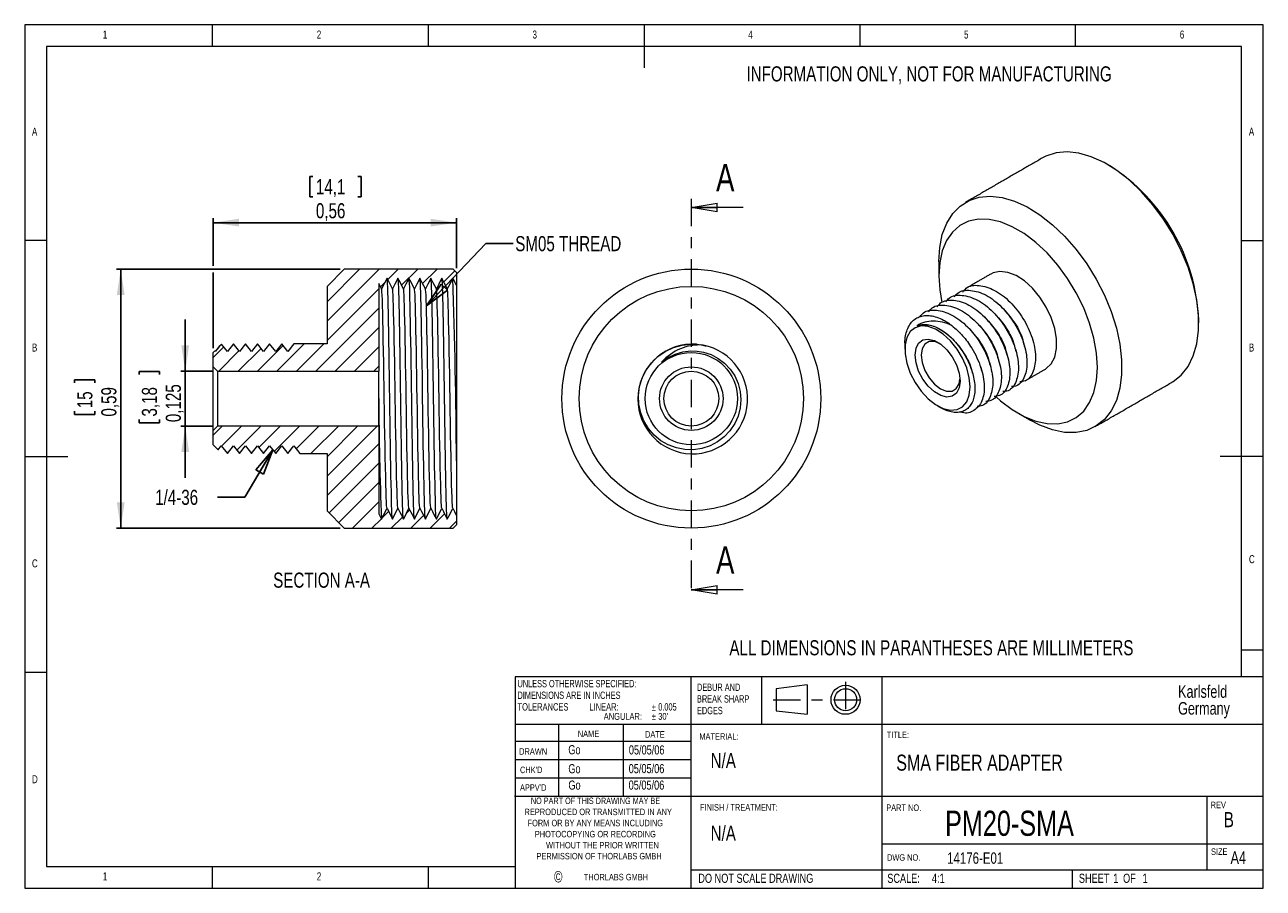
# Model space of a CAD drawing. Header units: inches. Extents: x 0.2 to 11.5, y 0.2 to 8.1.
import ezdxf

# ---------------------------------------------------------------- set-up
doc = ezdxf.new("R2010")
doc.units = ezdxf.units.IN
doc.header["$MEASUREMENT"] = 0
doc.linetypes.add('CENTER', pattern=[0.4, 0.25, -0.05, 0.05, -0.05])
doc.layers.add('SLD-0', color=7, linetype='Continuous')
doc.styles.add('SLDTEXTSTYLE0', font='TXT', dxfattribs={"width": 0.75})
doc.styles.add('SLDTEXTSTYLE1', font='TXT', dxfattribs={"width": 0.7})
doc.styles.add('SLDTEXTSTYLE2', font='TXT', dxfattribs={"width": 0.671875})
doc.dimstyles.new('SLDDIMSTYLE0', dxfattribs={"dimtxt": 0.137795, "dimasz": 0.23622, "dimexe": 0, "dimexo": 0.0625, "dimgap": 0.034449, "dimtad": 1, "dimtoh": 1, "dimlfac": 0.25, "dimrnd": 1e-09, "dimzin": 12, "dimdsep": 46, "dimtxsty": 'SLDTEXTSTYLE0', "dimblk1": 'CLOSED', "dimblk2": 'CLOSED', "dimsah": 1, "dimcen": 0.09, "dimadec": 0, "dimazin": 0, "dimtfac": 1, "dimtofl": 0, "dimtmove": 0, "dimatfit": 3, "dimldrblk": 'CLOSED', "dimfxl": 1, "dimtolj": 1, "dimtzin": 12, "dimarcsym": 0})
doc.dimstyles.new('SLDDIMSTYLE1', dxfattribs={"dimtxt": 0.137795, "dimasz": 0.23622, "dimexe": 0, "dimexo": 0.0625, "dimgap": 0.034449, "dimtad": 1, "dimtoh": 1, "dimdec": 3, "dimlfac": 0.25, "dimrnd": 1e-09, "dimzin": 12, "dimdsep": 46, "dimtxsty": 'SLDTEXTSTYLE0', "dimblk1": 'CLOSED', "dimblk2": 'CLOSED', "dimsah": 1, "dimcen": 0.09, "dimadec": 0, "dimazin": 0, "dimtfac": 1, "dimtdec": 3, "dimtofl": 0, "dimtmove": 0, "dimatfit": 3, "dimldrblk": 'CLOSED', "dimfxl": 1, "dimtolj": 1, "dimtzin": 12, "dimarcsym": 0})
doc.dimstyles.new('SLDDIMSTYLE2', dxfattribs={"dimtxt": 0.23622, "dimasz": 0.23622, "dimexe": 0, "dimexo": 0.0625, "dimgap": 0.059055, "dimtad": 0, "dimtih": 1, "dimtoh": 1, "dimdec": 0, "dimrnd": 1e-09, "dimzin": 0, "dimdsep": 46, "dimtxsty": 'Standard', "dimblk1": 'CLOSED', "dimblk2": 'CLOSED', "dimsah": 1, "dimcen": 0.09, "dimadec": 0, "dimazin": 0, "dimtfac": 1, "dimtdec": 0, "dimtofl": 0, "dimtmove": 0, "dimatfit": 3, "dimldrblk": 'CLOSED', "dimfxl": 1, "dimtolj": 1, "dimtzin": 0, "dimarcsym": 0})

# ---------------------------------------------------------------- blocks, each defined once
blk = doc.blocks.new('SW_NOTE_0')
at = {"color": 0, "linetype": 'Continuous', "lineweight": 0, "attachment_point": 1, "style": 'SLDTEXTSTYLE0'}
for s, insert, char_height in [('DEBUR AND ', (0, 0.086), 0.0669), ('BREAK SHARP ', (0, -0.02), 0.06693), ('EDGES', (0, -0.126), 0.0669)]:
    blk.add_mtext(s, dxfattribs=dict(at, insert=insert, char_height=char_height))
blk = doc.blocks.new('SW_NOTE_1')
at = {"color": 0, "linetype": 'Continuous', "lineweight": 0, "char_height": 0.0833, "attachment_point": 1, "style": 'SLDTEXTSTYLE0'}
for s, insert in [('SCALE:', (0, 0.107)), ('  4:1', (0.361, 0.107))]:
    blk.add_mtext(s, dxfattribs=dict(at, insert=insert))
blk = doc.blocks.new('SW_NOTE_2')
at = {"color": 0, "linetype": 'Continuous', "lineweight": 0, "char_height": 0.0833, "attachment_point": 1, "style": 'SLDTEXTSTYLE0'}
for s, insert in [('SHEET', (0, 0.107)), (' 1', (0.29, 0.107)), (' OF', (0.38, 0.107)), (' 1', (0.558, 0.107))]:
    blk.add_mtext(s, dxfattribs=dict(at, insert=insert))
blk = doc.blocks.new('SW_NOTE_3')
at = {"layer": 'SLD-0', "color": 0, "char_height": 0.1146, "attachment_point": 1, "style": 'SLDTEXTSTYLE0'}
for s, insert in [('Karlsfeld', (0, 0.148)), ('Germany', (0, -0.005))]:
    blk.add_mtext(s, dxfattribs=dict(at, insert=insert))
blk = doc.blocks.new('SW_NOTE_4')
at = {"layer": 'SLD-0', "color": 0, "attachment_point": 1}
for s, insert, char_height, style in [('UNLESS OTHERWISE SPECIFIED:', (0, 0.086), 0.06693, 'SLDTEXTSTYLE0'), ('DIMENSIONS ARE IN INCHES', (0, -0.02), 0.06693, 'SLDTEXTSTYLE0'), ('TOLERANCES          LINEAR:     ', (0, -0.126), 0.06693, 'SLDTEXTSTYLE2'), ('ANGULAR: ', (0.787, -0.215), 0.0625, 'SLDTEXTSTYLE0'), ('%%p', (1.225, -0.132), 0.0625, 'SLDTEXTSTYLE0'), ('%%p', (1.225, -0.215), 0.0625, 'SLDTEXTSTYLE0'), ("30'  ", (1.284, -0.215), 0.0625, 'SLDTEXTSTYLE0'), ('0.005', (1.284, -0.126), 0.0669, 'SLDTEXTSTYLE0')]:
    blk.add_mtext(s, dxfattribs=dict(at, insert=insert, char_height=char_height, style=style))
blk = doc.blocks.new('_CLOSED')
at = {"color": 0, "linetype": 'ByBlock', "lineweight": -2}
for p, q in [((-1, 0.166667), (0, 0)), ((-1, 0.166667), (-1, -0.166667)), ((0, 0), (-1, -0.166667)), ((0, 0), (-1, 0))]:
    blk.add_line(p, q, dxfattribs=at)
blk = doc.blocks.new('SW_HATCH_0')
at = {"color": 0, "linetype": 'Continuous', "lineweight": 0}
for p, q in [((1.24, 0.709), (0.943, 0.412)), ((1.417, 0.709), (0.943, 0.235)), ((1.593, 0.709), (1.497, 0.614)), ((1.77, 0.709), (1.623, 0.562)), ((1.947, 0.709), (1.815, 0.578)), ((2.108, 0.694), (2.007, 0.593)), ((1.468, 0.584), (1.431, 0.547)), ((1.415, 0.531), (0.943, 0.059)), ((1.415, 0.354), (0.839, -0.221)), ((1.415, 0.178), (1.016, -0.221)), ((0, 0), (-0.097, -0.097)), ((0.201, 0.025), (0.175, -0.002)), ((0.542, 0.012), (0.309, -0.221)), ((0.735, 0.028), (0.486, -0.221)), ((0.912, 0.028), (0.663, -0.221)), ((1.415, 0.001), (1.193, -0.221)), ((0.139, -0.037), (-0.045, -0.221)), ((0.341, -0.013), (0.132, -0.221)), ((1.415, -0.176), (1.37, -0.221)), ((-0.015, -0.722), (-0.097, -0.804)), ((0.162, -0.722), (-0.02, -0.904)), ((0.339, -0.722), (0.12, -0.941)), ((0.515, -0.722), (0.321, -0.917)), ((0.692, -0.722), (0.462, -0.952)), ((0.869, -0.722), (0.662, -0.929)), ((1.046, -0.722), (0.796, -0.972)), ((1.222, -0.722), (0.943, -1.002)), ((1.399, -0.722), (0.943, -1.179)), ((1.415, -0.883), (0.943, -1.356)), ((-0.04, -0.924), (-0.053, -0.937)), ((1.415, -1.06), (0.961, -1.514)), ((1.415, -1.237), (1.049, -1.602)), ((1.415, -1.413), (1.176, -1.653)), ((1.438, -1.567), (1.352, -1.653)), ((1.504, -1.501), (1.446, -1.559)), ((1.63, -1.552), (1.529, -1.653)), ((1.697, -1.485), (1.67, -1.512)), ((1.822, -1.536), (1.706, -1.653)), ((2.015, -1.521), (1.883, -1.653)), ((2.124, -1.589), (2.06, -1.653))]:
    blk.add_line(p, q, dxfattribs=at)
blk = doc.blocks.new('*D8')
at = {"layer": 'SLD-0'}
for p, q in [((2.797, 6.687), (2.797, 6.501)), ((2.797, 6.687), (2.825, 6.687)), ((3.265, 6.687), (3.237, 6.687)), ((3.265, 6.687), (3.265, 6.501)), ((2.797, 6.501), (2.825, 6.501)), ((3.265, 6.501), (3.237, 6.501)), ((1.915, 5.873), (1.915, 6.306)), ((4.136, 6.266), (1.915, 6.266)), ((4.136, 5.85), (4.136, 6.306)), ((1.915, 5.122), (1.915, 5.813))]:
    blk.add_line(p, q, dxfattribs=at)
for points in [[(1.915, 6.266), (2.151, 6.231), (2.151, 6.302)], [(4.136, 6.266), (3.899, 6.302), (3.899, 6.231)]]:
    blk.add_solid(points, dxfattribs=at)
at = {"layer": 'SLD-0', "char_height": 0.1378, "attachment_point": 1, "style": 'SLDTEXTSTYLE0'}
for s, insert in [('14,1', (2.853, 6.663)), ('0,56', (2.853, 6.444))]:
    blk.add_mtext(s, dxfattribs=dict(at, insert=insert))
blk = doc.blocks.new('*D9')
at = {"layer": 'SLD-0'}
for p, q in [((1.661, 4.912), (1.661, 5.384)), ((1.24, 4.91), (1.426, 4.91)), ((1.24, 4.91), (1.24, 4.882)), ((1.426, 4.91), (1.426, 4.882)), ((1.915, 4.912), (1.621, 4.912)), ((1.661, 4.912), (1.661, 4.411)), ((1.24, 4.442), (1.24, 4.47)), ((1.24, 4.442), (1.426, 4.442)), ((1.426, 4.442), (1.426, 4.47)), ((1.915, 4.411), (1.621, 4.411)), ((1.661, 4.411), (1.661, 3.939))]:
    blk.add_line(p, q, dxfattribs=at)
for points in [[(1.661, 4.912), (1.696, 5.148), (1.625, 5.148)], [(1.661, 4.411), (1.625, 4.175), (1.696, 4.175)]]:
    blk.add_solid(points, dxfattribs=at)
at = {"layer": 'SLD-0', "char_height": 0.1378, "attachment_point": 1, "rotation": 90, "style": 'SLDTEXTSTYLE0'}
for s, insert in [('0,125', (1.483, 4.447)), ('3,18', (1.265, 4.498))]:
    blk.add_mtext(s, dxfattribs=dict(at, insert=insert))
blk = doc.blocks.new('*D10')
at = {"layer": 'SLD-0'}
for p, q in [((3.073, 5.843), (1.033, 5.843)), ((1.072, 5.843), (1.072, 3.48)), ((0.652, 4.833), (0.837, 4.833)), ((0.652, 4.833), (0.652, 4.806)), ((0.837, 4.833), (0.837, 4.806)), ((0.652, 4.518), (0.652, 4.546)), ((0.837, 4.518), (0.837, 4.546)), ((0.652, 4.518), (0.837, 4.518)), ((3.073, 3.48), (1.033, 3.48))]:
    blk.add_line(p, q, dxfattribs=at)
for points in [[(1.072, 5.843), (1.037, 5.606), (1.108, 5.606)], [(1.072, 3.48), (1.108, 3.717), (1.037, 3.717)]]:
    blk.add_solid(points, dxfattribs=at)
at = {"layer": 'SLD-0', "char_height": 0.1378, "attachment_point": 1, "rotation": 90, "style": 'SLDTEXTSTYLE0'}
for s, insert in [('15', (0.676, 4.574)), ('0,59', (0.895, 4.498))]:
    blk.add_mtext(s, dxfattribs=dict(at, insert=insert))

msp = doc.modelspace()

# ---------------------------------------------------------------- linework, layer by layer
at = {"color": 7, "linetype": 'Continuous', "lineweight": 0}
for p, q in [((11.4961, 8.0709), (0.1969, 8.0709)), ((0.1969, 8.0709), (0.1969, 0.1969)), ((1.9094, 7.874), (1.9094, 8.0709)), ((3.878, 8.0709), (3.878, 7.874)), ((5.8465, 8.0709), (5.8465, 7.6772)), ((7.815, 8.0709), (7.815, 7.874)), ((9.7835, 7.874), (9.7835, 8.0709)), ((11.4961, 3.0413), (11.4961, 8.0709)), ((11.2992, 7.874), (0.3937, 7.874)), ((0.3937, 7.874), (0.3937, 0.3937)), ((11.2992, 2.124), (11.2992, 7.874)), ((6.7506, 6.4053), (6.2781, 6.4053)), ((0.3937, 6.1024), (0.1969, 6.1024)), ((11.2992, 6.1024), (11.4961, 6.1024)), ((0.1969, 4.1339), (0.5906, 4.1339)), ((11.4961, 4.1339), (11.1024, 4.1339)), ((11.4961, 0.1969), (11.4961, 3.0413)), ((6.7506, 2.9176), (6.2781, 2.9176)), ((11.2992, 2.372), (11.4961, 2.372)), ((0.3937, 2.1654), (0.1969, 2.1654)), ((4.6704, 2.124), (4.6704, 0.1969)), ((11.4961, 2.124), (4.6704, 2.124)), ((6.2756, 0.1969), (6.2756, 2.124)), ((6.9206, 1.689), (6.9206, 2.124)), ((7.3341, 2.0514), (7.0537, 2.0162)), ((7.3341, 2.0514), (7.3341, 1.783)), ((8.0157, 2.124), (8.0157, 0.1969)), ((10.063, 2.1211), (10.063, 2.124)), ((7.0537, 2.0162), (7.0537, 1.8149)), ((7.0537, 1.8149), (7.3341, 1.783)), ((11.4961, 1.689), (4.6704, 1.689)), ((5.065, 1.689), (5.065, 1.0335)), ((5.657, 1.689), (5.657, 1.0335)), ((6.2756, 1.5354), (4.6704, 1.5354)), ((6.2756, 1.3681), (4.6704, 1.3681)), ((6.2756, 1.2008), (4.6704, 1.2008)), ((8.0105, 1.0335), (4.6651, 1.0335)), ((11.4961, 1.0335), (8.0157, 1.0335)), ((10.9843, 0.3642), (10.9843, 1.0335)), ((11.4961, 0.5991), (8.0157, 0.5991)), ((0.3937, 0.3937), (4.6704, 0.3937)), ((1.9094, 0.1969), (1.9094, 0.3937)), ((3.878, 0.3937), (3.878, 0.1969)), ((6.2756, 0.3642), (11.4961, 0.3642)), ((9.7559, 0.1969), (9.7559, 0.3642)), ((0.1969, 0.1969), (11.4961, 0.1969))]:
    msp.add_line(p, q, dxfattribs=at)
at = {"color": 7, "linetype": 'CENTER', "lineweight": 0}
for p, q in [((6.2781, 6.484), (6.2781, 2.8389)), ((7.6855, 2.0787), (7.6855, 1.7524)), ((7.0257, 1.9155), (7.9016, 1.9155))]:
    msp.add_line(p, q, dxfattribs=at)
at = {"color": 7, "linetype": 'Continuous', "lineweight": 15}
for p, q in [((2.9546, 5.6851), (3.1121, 5.8426)), ((4.1042, 5.8426), (3.1121, 5.8426)), ((4.1042, 5.8426), (4.1357, 5.8111)), ((4.1357, 5.8111), (4.1357, 5.6941)), ((2.9546, 5.6851), (2.9546, 5.1615)), ((3.452, 5.6615), (3.427, 5.7115)), ((3.427, 5.7115), (3.427, 4.9118)), ((3.502, 5.7615), (3.452, 5.6615)), ((3.552, 5.6615), (3.502, 5.7615)), ((4.1357, 5.6933), (4.1357, 4.0928)), ((1.9152, 5.0827), (1.9297, 5.0972)), ((1.9349, 5.0906), (1.9297, 5.0972)), ((1.9762, 5.1437), (1.9721, 5.1383)), ((1.9762, 5.1437), (1.9917, 5.1592)), ((2.0451, 5.0906), (1.9917, 5.1592)), ((2.1003, 5.1615), (2.0451, 5.0906)), ((2.1554, 5.0906), (2.1003, 5.1615)), ((2.2656, 5.0906), (2.2105, 5.1615)), ((2.3207, 5.1615), (2.2656, 5.0906)), ((2.431, 5.1615), (2.3758, 5.0906)), ((2.4861, 5.0906), (2.431, 5.1615)), ((2.5412, 5.1615), (2.4861, 5.0906)), ((2.5963, 5.0906), (2.5412, 5.1615)), ((2.9546, 5.1615), (2.6514, 5.1615)), ((6.3709, 5.1519), (6.4137, 5.1414)), ((1.9152, 4.9512), (1.9152, 5.0827)), ((1.9546, 4.9118), (1.9152, 4.9512)), ((1.9152, 4.3717), (1.9152, 4.9512)), ((1.9546, 4.9118), (3.427, 4.9118)), ((1.9546, 4.9118), (1.9546, 4.4111)), ((3.427, 4.4111), (3.427, 4.9118)), ((1.9152, 4.3717), (1.9546, 4.4111)), ((3.427, 4.4111), (1.9546, 4.4111)), ((3.427, 4.4111), (3.427, 3.6115)), ((1.9152, 4.2402), (1.9152, 4.3717)), ((1.9607, 4.1947), (1.9152, 4.2402)), ((1.9607, 4.1947), (1.99, 4.2323)), ((1.99, 4.2323), (2.0451, 4.1615)), ((2.0451, 4.1615), (2.1003, 4.2323)), ((2.1003, 4.2323), (2.1554, 4.1615)), ((2.2105, 4.2323), (2.2656, 4.1615)), ((2.2656, 4.1615), (2.3207, 4.2323)), ((2.3207, 4.2323), (2.3758, 4.1615)), ((2.3758, 4.1615), (2.431, 4.2323)), ((2.431, 4.2323), (2.4861, 4.1615)), ((2.5412, 4.2323), (2.5963, 4.1615)), ((2.6514, 4.2323), (2.7065, 4.1615)), ((2.5963, 4.1615), (2.5972, 4.1633)), ((2.7065, 4.1615), (2.9546, 4.1615)), ((2.9546, 4.1615), (2.9546, 3.6378)), ((4.1357, 4.0928), (4.1357, 3.5973)), ((3.1121, 3.4803), (2.9546, 3.6378)), ((3.452, 3.5615), (3.502, 3.6615)), ((3.502, 3.6615), (3.552, 3.5615)), ((3.552, 3.5615), (3.602, 3.6615)), ((3.427, 3.6115), (3.452, 3.5615)), ((4.1357, 3.5118), (4.1042, 3.4803)), ((4.1357, 3.5941), (4.1357, 3.5118)), ((3.1121, 3.4803), (4.1042, 3.4803))]:
    msp.add_line(p, q, dxfattribs=at)
at = {"color": 7, "linetype": 'Continuous', "lineweight": 15, "flags": 128}
for points in [[(10.6631, 4.8109), (10.6734, 4.817), (10.7483, 4.8769), (10.81, 4.9553), (10.8574, 5.0509), (10.8895, 5.1617), (10.9057, 5.2856), (10.9057, 5.4201), (10.8895, 5.5627), (10.8574, 5.7106), (10.81, 5.8609), (10.7483, 6.0106), (10.6734, 6.1569), (10.5868, 6.2969), (10.4902, 6.4279), (10.3855, 6.5474), (10.2747, 6.6529), (10.1599, 6.7425), (10.0435, 6.8145), (9.9276, 6.8673), (9.8145, 6.9), (9.7065, 6.912), (9.6056, 6.9029), (9.5138, 6.8731), (9.4821, 6.8567)], [(8.5359, 5.9109), (8.544, 6.0405), (8.5683, 6.1581), (8.6081, 6.2615), (8.6628, 6.3487), (8.7313, 6.4181), (8.8122, 6.4681), (8.9041, 6.498), (9.005, 6.507), (9.113, 6.495), (9.2261, 6.4623), (9.3419, 6.4095), (9.4584, 6.3375), (9.5731, 6.2479), (9.6839, 6.1424), (9.7887, 6.023), (9.8853, 5.892), (9.9718, 5.7519), (10.0467, 5.6056), (10.1085, 5.4559), (10.1559, 5.3056), (10.188, 5.1577), (10.2042, 5.0151), (10.2042, 4.8806), (10.188, 4.7567), (10.1559, 4.6459), (10.1085, 4.5503), (10.0467, 4.4719), (9.9718, 4.4121), (9.8853, 4.372), (9.7887, 4.3525), (9.6839, 4.354), (9.5731, 4.3764), (9.4584, 4.4193), (9.3709, 4.4645)], [(9.0593, 4.677), (9.0987, 4.6426), (9.2056, 4.5623), (9.3138, 4.4998), (9.4208, 4.4567), (9.5242, 4.4338), (9.6216, 4.4318), (9.711, 4.4505), (9.7903, 4.4897), (9.8578, 4.5484), (9.9119, 4.6254), (9.9514, 4.7189), (9.9754, 4.8268), (9.9835, 4.9467), (9.9754, 5.0759), (9.9514, 5.2116), (9.9119, 5.3507), (9.8578, 5.4901), (9.7903, 5.6267), (9.711, 5.7575), (9.6216, 5.8794), (9.5242, 5.9899), (9.4208, 6.0864), (9.3138, 6.1668), (9.2056, 6.2292), (9.0987, 6.2724), (8.9953, 6.2952), (8.8978, 6.2973), (8.8084, 6.2785), (8.7291, 6.2393), (8.6617, 6.1806), (8.6076, 6.1036), (8.5681, 6.0102), (8.544, 5.9023), (8.5359, 5.7824), (8.5359, 5.7824)], [(8.5359, 5.7824), (8.544, 5.6531), (8.5636, 5.5372)], [(9.5097, 4.9315), (9.5164, 4.9356), (9.5627, 4.9792), (9.5948, 5.0407), (9.6112, 5.1175), (9.6112, 5.2058), (9.5948, 5.3015), (9.5627, 5.4001), (9.5164, 5.4971), (9.4581, 5.5879), (9.3906, 5.6683), (9.3169, 5.7344), (9.2406, 5.7832), (9.1651, 5.8125), (9.0941, 5.8208), (9.0308, 5.8078), (9.0097, 5.7975)], [(3.502, 3.6615), (3.5001, 3.668), (3.4982, 3.6875), (3.4964, 3.7191), (3.4948, 3.7617), (3.4932, 3.8139), (3.4915, 3.877), (3.4897, 3.9511), (3.4879, 4.0354), (3.486, 4.1287), (3.4841, 4.2291), (3.4822, 4.3348), (3.4804, 4.4435), (3.4786, 4.5531), (3.477, 4.6615), (3.4754, 4.7698), (3.4737, 4.8794), (3.4718, 4.9881), (3.47, 5.0938), (3.4681, 5.1942), (3.4662, 5.2875), (3.4643, 5.3718), (3.4625, 5.4459), (3.4609, 5.509), (3.4593, 5.5612), (3.4576, 5.6038), (3.4558, 5.6354), (3.4539, 5.6549), (3.452, 5.6615)], [(3.5501, 3.569), (3.5487, 3.5834), (3.5471, 3.6103), (3.5456, 3.6468), (3.5441, 3.692), (3.5428, 3.7453), (3.5413, 3.8081), (3.5397, 3.8801), (3.5381, 3.9607), (3.5365, 4.0489), (3.5348, 4.1437), (3.5331, 4.2434), (3.5315, 4.3467), (3.5299, 4.4518), (3.5284, 4.5572), (3.527, 4.6615), (3.5256, 4.7657), (3.5241, 4.8711), (3.5225, 4.9762), (3.5209, 5.0795), (3.5192, 5.1792), (3.5176, 5.274), (3.5159, 5.3622), (3.5143, 5.4428), (3.5127, 5.5148), (3.5113, 5.5776), (3.5099, 5.6309), (3.5085, 5.6761), (3.5069, 5.7126), (3.5053, 5.7395), (3.5039, 5.7539)], [(3.602, 5.7615), (3.588, 5.7333), (3.5739, 5.7052), (3.552, 5.6615)], [(3.602, 3.6615), (3.6001, 3.668), (3.5982, 3.6875), (3.5964, 3.7191), (3.5948, 3.7617), (3.5932, 3.8139), (3.5915, 3.877), (3.5897, 3.9511), (3.5879, 4.0354), (3.586, 4.1287), (3.5841, 4.2291), (3.5822, 4.3348), (3.5804, 4.4435), (3.5786, 4.5531), (3.577, 4.6615), (3.5754, 4.7698), (3.5737, 4.8794), (3.5718, 4.9881), (3.57, 5.0938), (3.5681, 5.1942), (3.5662, 5.2875), (3.5643, 5.3718), (3.5625, 5.4459), (3.5609, 5.509), (3.5593, 5.5612), (3.5576, 5.6038), (3.5558, 5.6354), (3.5539, 5.6549), (3.552, 5.6615)], [(3.652, 5.6615), (3.638, 5.6896), (3.6239, 5.7177), (3.602, 5.7615)], [(3.6501, 3.569), (3.6487, 3.5834), (3.6471, 3.6103), (3.6456, 3.6468), (3.6441, 3.692), (3.6428, 3.7453), (3.6413, 3.8081), (3.6397, 3.8801), (3.6381, 3.9607), (3.6365, 4.0489), (3.6348, 4.1437), (3.6331, 4.2434), (3.6315, 4.3467), (3.6299, 4.4518), (3.6284, 4.5572), (3.627, 4.6615), (3.6256, 4.7657), (3.6241, 4.8711), (3.6225, 4.9762), (3.6209, 5.0795), (3.6192, 5.1792), (3.6176, 5.274), (3.6159, 5.3622), (3.6143, 5.4428), (3.6127, 5.5148), (3.6113, 5.5776), (3.6099, 5.6309), (3.6085, 5.6761), (3.6069, 5.7126), (3.6053, 5.7395), (3.6039, 5.7539)], [(3.702, 5.7615), (3.688, 5.7333), (3.6739, 5.7052), (3.652, 5.6615)], [(3.702, 3.6615), (3.7001, 3.668), (3.6982, 3.6875), (3.6964, 3.7191), (3.6948, 3.7617), (3.6932, 3.8139), (3.6915, 3.877), (3.6897, 3.9511), (3.6879, 4.0354), (3.686, 4.1287), (3.6841, 4.2291), (3.6822, 4.3348), (3.6804, 4.4435), (3.6786, 4.5531), (3.677, 4.6615), (3.6754, 4.7698), (3.6737, 4.8794), (3.6718, 4.9881), (3.67, 5.0938), (3.6681, 5.1942), (3.6662, 5.2875), (3.6643, 5.3718), (3.6625, 5.4459), (3.6609, 5.509), (3.6593, 5.5612), (3.6576, 5.6038), (3.6558, 5.6354), (3.6539, 5.6549), (3.652, 5.6615)], [(3.752, 5.6615), (3.738, 5.6896), (3.7239, 5.7177), (3.702, 5.7615)], [(3.7501, 3.569), (3.7487, 3.5834), (3.7471, 3.6103), (3.7456, 3.6468), (3.7441, 3.692), (3.7428, 3.7453), (3.7413, 3.8081), (3.7397, 3.8801), (3.7381, 3.9607), (3.7365, 4.0489), (3.7348, 4.1437), (3.7331, 4.2434), (3.7315, 4.3467), (3.7299, 4.4518), (3.7284, 4.5572), (3.727, 4.6615), (3.7256, 4.7657), (3.7241, 4.8711), (3.7225, 4.9762), (3.7209, 5.0795), (3.7192, 5.1792), (3.7176, 5.274), (3.7159, 5.3622), (3.7143, 5.4428), (3.7127, 5.5148), (3.7113, 5.5776), (3.7099, 5.6309), (3.7085, 5.6761), (3.7069, 5.7126), (3.7053, 5.7395), (3.7039, 5.7539)], [(3.802, 5.7615), (3.788, 5.7333), (3.7739, 5.7052), (3.752, 5.6615)], [(3.802, 3.6615), (3.8001, 3.668), (3.7982, 3.6875), (3.7964, 3.7191), (3.7948, 3.7617), (3.7932, 3.8139), (3.7915, 3.877), (3.7897, 3.9511), (3.7879, 4.0354), (3.786, 4.1287), (3.7841, 4.2291), (3.7822, 4.3348), (3.7804, 4.4435), (3.7786, 4.5531), (3.777, 4.6615), (3.7754, 4.7698), (3.7737, 4.8794), (3.7718, 4.9881), (3.77, 5.0938), (3.7681, 5.1942), (3.7662, 5.2875), (3.7643, 5.3718), (3.7625, 5.4459), (3.7609, 5.509), (3.7593, 5.5612), (3.7576, 5.6038), (3.7558, 5.6354), (3.7539, 5.6549), (3.752, 5.6615)], [(3.852, 5.6615), (3.838, 5.6896), (3.8239, 5.7177), (3.802, 5.7615)], [(3.8501, 3.569), (3.8487, 3.5834), (3.8471, 3.6103), (3.8456, 3.6468), (3.8441, 3.692), (3.8428, 3.7453), (3.8413, 3.8081), (3.8397, 3.8801), (3.8381, 3.9607), (3.8365, 4.0489), (3.8348, 4.1437), (3.8331, 4.2434), (3.8315, 4.3467), (3.8299, 4.4518), (3.8284, 4.5572), (3.827, 4.6615), (3.8256, 4.7657), (3.8241, 4.8711), (3.8225, 4.9762), (3.8209, 5.0795), (3.8192, 5.1792), (3.8176, 5.274), (3.8159, 5.3622), (3.8143, 5.4428), (3.8127, 5.5148), (3.8113, 5.5776), (3.8099, 5.6309), (3.8085, 5.6761), (3.8069, 5.7126), (3.8053, 5.7395), (3.8039, 5.7539)], [(3.902, 5.7615), (3.888, 5.7333), (3.8739, 5.7052), (3.852, 5.6615)], [(3.902, 3.6615), (3.9001, 3.668), (3.8982, 3.6875), (3.8964, 3.7191), (3.8948, 3.7617), (3.8932, 3.8139), (3.8915, 3.877), (3.8897, 3.9511), (3.8879, 4.0354), (3.886, 4.1287), (3.8841, 4.2291), (3.8822, 4.3348), (3.8804, 4.4435), (3.8786, 4.5531), (3.877, 4.6615), (3.8754, 4.7698), (3.8737, 4.8794), (3.8718, 4.9881), (3.87, 5.0938), (3.8681, 5.1942), (3.8662, 5.2875), (3.8643, 5.3718), (3.8625, 5.4459), (3.8609, 5.509), (3.8593, 5.5612), (3.8576, 5.6038), (3.8558, 5.6354), (3.8539, 5.6549), (3.852, 5.6615)], [(3.952, 5.6615), (3.938, 5.6896), (3.9239, 5.7177), (3.902, 5.7615)], [(3.9501, 3.569), (3.9487, 3.5834), (3.9471, 3.6103), (3.9456, 3.6468), (3.9441, 3.692), (3.9428, 3.7453), (3.9413, 3.8081), (3.9397, 3.8801), (3.9381, 3.9607), (3.9365, 4.0489), (3.9348, 4.1437), (3.9331, 4.2434), (3.9315, 4.3467), (3.9299, 4.4518), (3.9284, 4.5572), (3.927, 4.6615), (3.9256, 4.7657), (3.9241, 4.8711), (3.9225, 4.9762), (3.9209, 5.0795), (3.9192, 5.1792), (3.9176, 5.274), (3.9159, 5.3622), (3.9143, 5.4428), (3.9127, 5.5148), (3.9113, 5.5776), (3.9099, 5.6309), (3.9085, 5.6761), (3.9069, 5.7126), (3.9053, 5.7395), (3.9039, 5.7539)], [(4.002, 5.7615), (3.988, 5.7333), (3.9739, 5.7052), (3.952, 5.6615)], [(4.002, 3.6615), (4.0001, 3.668), (3.9982, 3.6875), (3.9964, 3.7191), (3.9948, 3.7617), (3.9932, 3.8139), (3.9915, 3.877), (3.9897, 3.9511), (3.9879, 4.0354), (3.986, 4.1287), (3.9841, 4.2291), (3.9822, 4.3348), (3.9804, 4.4435), (3.9786, 4.5531), (3.977, 4.6615), (3.9754, 4.7698), (3.9737, 4.8794), (3.9718, 4.9881), (3.97, 5.0938), (3.9681, 5.1942), (3.9662, 5.2875), (3.9643, 5.3718), (3.9625, 5.4459), (3.9609, 5.509), (3.9593, 5.5612), (3.9576, 5.6038), (3.9558, 5.6354), (3.9539, 5.6549), (3.952, 5.6615)], [(4.052, 5.6615), (4.038, 5.6896), (4.0239, 5.7177), (4.002, 5.7615)], [(4.0501, 3.569), (4.0487, 3.5834), (4.0471, 3.6103), (4.0456, 3.6468), (4.0441, 3.692), (4.0428, 3.7453), (4.0413, 3.8081), (4.0397, 3.8801), (4.0381, 3.9607), (4.0365, 4.0489), (4.0348, 4.1437), (4.0331, 4.2434), (4.0315, 4.3467), (4.0299, 4.4518), (4.0284, 4.5572), (4.027, 4.6615), (4.0256, 4.7657), (4.0241, 4.8711), (4.0225, 4.9762), (4.0209, 5.0795), (4.0192, 5.1792), (4.0176, 5.274), (4.0159, 5.3622), (4.0143, 5.4428), (4.0127, 5.5148), (4.0113, 5.5776), (4.0099, 5.6309), (4.0085, 5.6761), (4.0069, 5.7126), (4.0053, 5.7395), (4.0039, 5.7539)], [(4.102, 5.7615), (4.088, 5.7333), (4.0739, 5.7052), (4.052, 5.6615)], [(4.102, 3.6615), (4.1001, 3.668), (4.0982, 3.6875), (4.0964, 3.7191), (4.0948, 3.7617), (4.0932, 3.8139), (4.0915, 3.877), (4.0897, 3.9511), (4.0879, 4.0354), (4.086, 4.1287), (4.0841, 4.2291), (4.0822, 4.3348), (4.0804, 4.4435), (4.0786, 4.5531), (4.077, 4.6615), (4.0754, 4.7698), (4.0737, 4.8794), (4.0718, 4.9881), (4.07, 5.0938), (4.0681, 5.1942), (4.0662, 5.2875), (4.0643, 5.3718), (4.0625, 5.4459), (4.0609, 5.509), (4.0593, 5.5612), (4.0576, 5.6038), (4.0558, 5.6354), (4.0539, 5.6549), (4.052, 5.6615)], [(4.1357, 5.6941), (4.1239, 5.7177), (4.113, 5.7396), (4.102, 5.7615)], [(8.8227, 4.7683), (8.8146, 4.8523), (8.791, 4.941), (8.753, 5.0296), (8.7027, 5.1135), (8.6428, 5.188), (8.5765, 5.2491), (8.5075, 5.2936), (8.4393, 5.3191), (8.3758, 5.3241), (8.3204, 5.3085), (8.2759, 5.2729), (8.2449, 5.2195), (8.2289, 5.151), (8.2289, 5.0711), (8.2449, 4.9842), (8.2759, 4.8949), (8.3204, 4.8081), (8.3758, 4.7283), (8.4393, 4.66), (8.5075, 4.6069), (8.5765, 4.5716), (8.6428, 4.5563), (8.7027, 4.5617), (8.753, 4.5874), (8.791, 4.6322), (8.8146, 4.6936), (8.8227, 4.7683)], [(8.7297, 4.822), (8.7214, 4.7601), (8.6971, 4.7128), (8.659, 4.684), (8.6099, 4.6759), (8.5539, 4.6892), (8.4956, 4.7229), (8.4397, 4.7742), (8.3906, 4.8389), (8.3524, 4.9118), (8.3282, 4.9871), (8.3199, 5.0585), (8.3282, 5.1204), (8.3524, 5.1677), (8.3906, 5.1965), (8.4397, 5.2046), (8.4956, 5.1913), (8.5539, 5.1576), (8.6099, 5.1063), (8.659, 5.0416), (8.6971, 4.9687), (8.7214, 4.8934), (8.7297, 4.822)], [(1.9717, 5.1385), (1.9547, 5.1167), (1.9346, 5.0909)], [(1.9762, 5.1437), (1.9749, 5.142), (1.9597, 5.1225), (1.9349, 5.0906)], [(2.0963, 5.148), (2.0973, 5.155), (2.1003, 5.1615)], [(2.2105, 5.1615), (2.1953, 5.142), (2.1802, 5.1225), (2.1554, 5.0906)], [(2.2065, 5.148), (2.2076, 5.155), (2.2105, 5.1615)], [(2.3167, 5.148), (2.3178, 5.155), (2.3207, 5.1615)], [(2.3758, 5.0906), (2.3607, 5.1101), (2.3456, 5.1295), (2.3207, 5.1615)], [(2.427, 5.148), (2.428, 5.155), (2.431, 5.1615)], [(2.5372, 5.148), (2.5383, 5.155), (2.5412, 5.1615)], [(2.6514, 5.1615), (2.6363, 5.142), (2.6211, 5.1225), (2.6087, 5.1065), (2.5963, 5.0906)], [(2.6474, 5.148), (2.6485, 5.155), (2.6514, 5.1615)], [(6.0076, 4.9946), (6.0655, 5.036), (6.1314, 5.0681), (6.2, 5.0883), (6.2731, 5.0971), (6.3309, 5.0953), (6.389, 5.0856), (6.4578, 5.0631), (6.5237, 5.0284), (6.5815, 4.9844), (6.6328, 4.93), (6.6738, 4.8683), (6.7049, 4.7987), (6.7233, 4.7269), (6.7295, 4.6509), (6.7232, 4.577), (6.7044, 4.5031), (6.6737, 4.4338), (6.6306, 4.3688), (6.5788, 4.3135), (6.5166, 4.2664), (6.4494, 4.2313), (6.3753, 4.2071), (6.2988, 4.1956), (6.2191, 4.1971), (6.143, 4.2116), (6.0682, 4.2394), (6.0011, 4.2782), (5.9396, 4.3289), (5.8879, 4.3885), (5.8457, 4.4578), (5.8164, 4.5314), (5.7994, 4.6112), (5.7962, 4.6904), (5.8063, 4.7712), (5.8293, 4.8482), (5.8659, 4.9224), (5.9134, 4.988), (5.9728, 5.0463), (6.0393, 5.0925), (6.1146, 5.128), (6.1935, 5.1502), (6.2772, 5.1592), (6.3312, 5.1575), (6.3853, 5.1498)], [(8.5392, 5.1679), (8.4979, 5.1824), (8.4485, 5.1818), (8.4094, 5.1592), (8.3842, 5.1167), (8.3756, 5.0585), (8.3842, 4.9903), (8.4094, 4.9188), (8.4485, 4.851), (8.4979, 4.7935), (8.5526, 4.7519), (8.6073, 4.7303), (8.6567, 4.7308), (8.6959, 4.7535), (8.721, 4.7959), (8.7292, 4.8389)], [(1.9607, 4.1947), (1.962, 4.1971), (1.963, 4.2053)], [(2.1554, 4.1615), (2.1705, 4.1809), (2.1857, 4.2004), (2.2105, 4.2323)], [(2.4861, 4.1615), (2.5012, 4.1809), (2.5164, 4.2004), (2.5412, 4.2323)], [(2.5963, 4.1615), (2.6115, 4.1809), (2.6266, 4.2004), (2.6514, 4.2323)], [(2.5972, 4.162), (2.6248, 4.1974), (2.6517, 4.232)], [(2.0451, 4.1615), (2.0481, 4.1679), (2.0491, 4.1749)], [(2.1554, 4.1615), (2.1583, 4.1679), (2.1594, 4.1749)], [(2.2656, 4.1615), (2.2685, 4.1679), (2.2696, 4.1749)], [(2.3758, 4.1615), (2.3788, 4.1679), (2.3798, 4.1749)], [(2.4861, 4.1615), (2.489, 4.1679), (2.4901, 4.1749)], [(3.602, 3.6615), (3.6161, 3.6333), (3.6302, 3.6052), (3.652, 3.5615)], [(3.652, 3.5615), (3.6661, 3.5896), (3.6802, 3.6177), (3.702, 3.6615)], [(3.702, 3.6615), (3.7161, 3.6333), (3.7302, 3.6052), (3.752, 3.5615)], [(3.752, 3.5615), (3.7661, 3.5896), (3.7802, 3.6177), (3.802, 3.6615)], [(3.802, 3.6615), (3.8161, 3.6333), (3.8302, 3.6052), (3.852, 3.5615)], [(3.852, 3.5615), (3.8661, 3.5896), (3.8802, 3.6177), (3.902, 3.6615)], [(3.902, 3.6615), (3.9161, 3.6333), (3.9302, 3.6052), (3.952, 3.5615)], [(3.952, 3.5615), (3.9661, 3.5896), (3.9802, 3.6177), (4.002, 3.6615)], [(4.002, 3.6615), (4.0161, 3.6333), (4.0302, 3.6052), (4.052, 3.5615)], [(4.052, 3.5615), (4.0661, 3.5896), (4.0802, 3.6177), (4.102, 3.6615)], [(4.102, 3.6615), (4.1161, 3.6333), (4.1302, 3.6052), (4.1357, 3.5941)]]:
    msp.add_lwpolyline(points, dxfattribs=at)
at = {"color": 7, "linetype": 'Continuous', "lineweight": 15}
for radius in [1.1811, 1.0236, 0.4213, 0.2898, 0.2504]:
    msp.add_circle((6.2781, 4.6615), radius, dxfattribs=at)
at = {"color": 7, "linetype": 'Continuous', "lineweight": 0}
for radius in [0.1326, 0.1006]:
    msp.add_circle((7.6855, 1.9155), radius, dxfattribs=at)
at = {"color": 7, "linetype": 'Continuous', "lineweight": 15}
for centre, radius, start, end in [((9.1497, 5.301), 1.7598, 2.48766, 57.50697), ((-59.8382, 3.6542), 63.9754, 0.392857, 1.88612), ((6.2906, 4.6586), 0.5002, 86.10709, 79.09499), ((6.3561, 4.6839), 0.4669, 86.41549, 138.27743), ((30.4609, 4.7149), 27.034, 180.11336, 182.4419)]:
    msp.add_arc(centre, radius, start, end, dxfattribs=at)
for points in [[(9.4821, 6.8567), (8.7806, 6.4517)], [(10.095, 6.7853), (10.0728, 6.7981)], [(8.5359, 5.9109), (8.5359, 5.7824)], [(9.0097, 5.7975), (8.7858, 5.6682)], [(10.9078, 5.3517), (10.9078, 5.3774)], [(8.663, 5.2047), (8.6599, 5.2078)], [(8.2269, 5.1614), (8.2269, 5.1122)], [(8.8444, 4.8936), (8.8425, 4.9006)], [(8.9158, 4.9533), (8.9183, 4.9401)], [(9.3247, 4.8247), (9.5097, 4.9315)], [(9.9616, 4.4059), (10.6631, 4.8109)], [(8.5247, 4.5963), (8.5564, 4.578)], [(9.2596, 4.5288), (9.3709, 4.4645)]]:
    msp.add_open_spline(points, degree=1, dxfattribs=at)
for points, knots in [([(8.6772, 5.5886), (8.6871, 5.6014), (8.7221, 5.6466), (8.8254, 5.6573), (8.9669, 5.6156), (9.1114, 5.5053), (9.2335, 5.3491), (9.3173, 5.1715), (9.3498, 4.997), (9.3257, 4.8582), (9.2702, 4.7775), (9.2149, 4.7723), (9.1986, 4.7707)], [0, 0, 0, 0, 0.0440805, 0.1550708, 0.2696194, 0.3841681, 0.4951583, 0.6107062, 0.7233065, 0.8359068, 0.9514547, 1, 1, 1, 1]), ([(8.7551, 5.6336), (8.7651, 5.6464), (8.8, 5.6916), (8.9033, 5.7023), (9.0449, 5.6606), (9.1893, 5.5503), (9.3114, 5.3941), (9.3953, 5.2165), (9.4278, 5.042), (9.4036, 4.9032), (9.3482, 4.8225), (9.2929, 4.8173), (9.2765, 4.8157)], [0, 0, 0, 0, 0.0440805, 0.1550708, 0.2696194, 0.3841681, 0.4951583, 0.6107062, 0.7233065, 0.8359068, 0.9514547, 1, 1, 1, 1]), ([(8.5213, 5.4986), (8.5312, 5.5114), (8.5662, 5.5566), (8.6695, 5.5673), (8.811, 5.5256), (8.9555, 5.4153), (9.0776, 5.2591), (9.1614, 5.0815), (9.1939, 4.907), (9.1698, 4.7682), (9.1143, 4.6875), (9.059, 4.6823), (9.0427, 4.6807)], [0, 0, 0, 0, 0.0440805, 0.1550708, 0.2696194, 0.3841681, 0.4951583, 0.6107062, 0.7233065, 0.8359068, 0.9514547, 1, 1, 1, 1]), ([(8.5992, 5.5436), (8.6092, 5.5564), (8.6441, 5.6016), (8.7474, 5.6123), (8.889, 5.5706), (9.0334, 5.4603), (9.1556, 5.3041), (9.2394, 5.1265), (9.2719, 4.952), (9.2477, 4.8132), (9.1923, 4.7325), (9.137, 4.7273), (9.1206, 4.7257)], [0, 0, 0, 0, 0.0440805, 0.1550708, 0.2696194, 0.3841681, 0.4951583, 0.6107062, 0.7233065, 0.8359068, 0.9514547, 1, 1, 1, 1]), ([(8.3663, 5.4095), (8.376, 5.422), (8.4107, 5.4667), (8.5136, 5.4773), (8.6551, 5.4356), (8.7996, 5.3253), (8.9217, 5.1692), (9.0055, 4.9915), (9.038, 4.817), (9.0139, 4.6782), (8.9584, 4.5975), (8.9031, 4.5923), (8.8868, 4.5907)], [0, 0, 0, 0, 0.0429145, 0.15404014, 0.26872852, 0.3834169, 0.49454254, 0.61023137, 0.72296903, 0.83570669, 0.95139552, 1, 1, 1, 1]), ([(8.4434, 5.4536), (8.4533, 5.4664), (8.4883, 5.5116), (8.5915, 5.5223), (8.7331, 5.4806), (8.8775, 5.3703), (8.9997, 5.2141), (9.0835, 5.0365), (9.116, 4.862), (9.0919, 4.7232), (9.0364, 4.6425), (8.9811, 4.6373), (8.9647, 4.6357)], [0, 0, 0, 0, 0.0440805, 0.1550708, 0.2696194, 0.3841681, 0.4951583, 0.6107062, 0.7233065, 0.8359068, 0.9514547, 1, 1, 1, 1]), ([(9.0554, 5.427), (9.052, 5.4304), (9.0452, 5.4372), (9.0382, 5.4442), (9.0348, 5.4477)], [0, 0, 0, 0, 0.499986, 1, 1, 1, 1]), ([(9.0543, 5.4272), (9.0879, 5.388), (9.1579, 5.3065), (9.218, 5.1915), (9.2279, 5.1327), (9.2296, 5.1227)], [0, 0, 0, 0, 0.4346033, 0.9036892, 1, 1, 1, 1]), ([(9.1347, 5.4706), (9.1311, 5.4742), (9.1241, 5.4813), (9.1168, 5.4886), (9.1132, 5.4922)], [0, 0, 0, 0, 0.4999623, 1, 1, 1, 1]), ([(9.1334, 5.4707), (9.1666, 5.432), (9.2362, 5.3509), (9.2959, 5.2366), (9.3058, 5.1779), (9.3075, 5.1679)], [0, 0, 0, 0, 0.4319824, 0.9039829, 1, 1, 1, 1]), ([(8.228, 5.1614), (8.2277, 5.1696), (8.2266, 5.2008), (8.2346, 5.2491), (8.2519, 5.3045), (8.2788, 5.3503), (8.3143, 5.3859), (8.3569, 5.4096), (8.4062, 5.421), (8.46, 5.4199), (8.518, 5.4063), (8.5709, 5.3833), (8.6174, 5.3562), (8.6432, 5.3371), (8.6562, 5.3274)], [0, 0, 0, 0, 0.0329869, 0.1259151, 0.2176214, 0.311949, 0.4042887, 0.4993062, 0.5916457, 0.6866094, 0.7800196, 0.8760853, 0.9376727, 1, 1, 1, 1]), ([(8.6562, 5.3274), (8.6271, 5.3412), (8.5983, 5.3516), (8.5411, 5.3655), (8.5124, 5.3691), (8.458, 5.3691), (8.432, 5.3656), (8.3827, 5.3515), (8.3599, 5.341), (8.3391, 5.3259)], [0, 0, 0, 0, 0.25, 0.25, 0.5, 0.5, 0.75, 0.75, 1, 1, 1, 1]), ([(8.3391, 5.3259), (8.3528, 5.3303), (8.3806, 5.3391), (8.428, 5.3384), (8.4787, 5.3275), (8.5276, 5.3072), (8.5736, 5.2802), (8.6187, 5.2469), (8.6661, 5.2033), (8.7132, 5.1493), (8.7561, 5.0891), (8.7933, 5.025), (8.824, 4.9574), (8.8469, 4.8895), (8.8614, 4.8225), (8.8668, 4.7594), (8.8633, 4.701), (8.8513, 4.6493), (8.8305, 4.6052), (8.8017, 4.5709), (8.7653, 4.5471), (8.723, 4.5349), (8.6755, 4.5341), (8.6246, 4.5458), (8.5843, 4.5611), (8.5617, 4.5757), (8.5569, 4.5788)], [0, 0, 0, 0, 0.0416064, 0.0844133, 0.1262236, 0.1692174, 0.2030308, 0.2374595, 0.279756, 0.3232757, 0.3657582, 0.4094244, 0.4527235, 0.4972783, 0.5405773, 0.5851317, 0.6284912, 0.6730527, 0.7173543, 0.7629407, 0.8072423, 0.8528286, 0.897125, 0.9426501, 0.9878935, 1, 1, 1, 1]), ([(8.3391, 5.3259), (8.3687, 5.3319), (8.4291, 5.3442), (8.5439, 5.3036), (8.6636, 5.2145), (8.7654, 5.0814), (8.8259, 4.9735), (8.8355, 4.921), (8.8361, 4.9176)], [0, 0, 0, 0, 0.1769834, 0.3610121, 0.5706277, 0.7737259, 0.9851717, 1, 1, 1, 1]), ([(8.6562, 5.3274), (8.6894, 5.2982), (8.7556, 5.24), (8.8509, 5.1083), (8.9277, 4.9463), (8.9597, 4.773), (8.9373, 4.6295), (8.8629, 4.5481), (8.7863, 4.5193), (8.7389, 4.5384), (8.7341, 4.5403)], [0, 0, 0, 0, 0.1105928, 0.2202025, 0.3756784, 0.5271882, 0.678698, 0.8341739, 0.9835173, 1, 1, 1, 1]), ([(8.8192, 5.2944), (8.8156, 5.2979), (8.8085, 5.305), (8.8013, 5.3123), (8.7977, 5.316)], [0, 0, 0, 0, 0.4999765, 1, 1, 1, 1]), ([(8.9009, 5.3356), (8.8976, 5.3389), (8.891, 5.3454), (8.8844, 5.3521), (8.8811, 5.3554)], [0, 0, 0, 0, 0.4999939, 1, 1, 1, 1]), ([(8.8997, 5.3355), (8.9329, 5.2968), (9.0025, 5.2158), (9.0624, 5.1005), (9.0725, 5.0407), (9.0743, 5.0297)], [0, 0, 0, 0, 0.427155, 0.8945521, 1, 1, 1, 1]), ([(8.9767, 5.3828), (8.9731, 5.3863), (8.966, 5.3935), (8.9587, 5.4008), (8.9551, 5.4044)], [0, 0, 0, 0, 0.4999697, 1, 1, 1, 1]), ([(8.9756, 5.3831), (9.0094, 5.3437), (9.0794, 5.2619), (9.1385, 5.1508), (9.1483, 5.0959), (9.1493, 5.0899)], [0, 0, 0, 0, 0.4541588, 0.9406158, 1, 1, 1, 1]), ([(8.7478, 5.2427), (8.7445, 5.2459), (8.738, 5.2525), (8.7313, 5.2592), (8.728, 5.2625)], [0, 0, 0, 0, 0.49998803, 1, 1, 1, 1]), ([(8.8182, 5.295), (8.8526, 5.2549), (8.9232, 5.1726), (8.9831, 5.0593), (8.993, 5.003), (8.9943, 4.9956)], [0, 0, 0, 0, 0.4514198, 0.9279502, 1, 1, 1, 1]), ([(9.1621, 5.0519), (9.1603, 5.0582), (9.1569, 5.0707), (9.1536, 5.0828), (9.1519, 5.0888)], [0, 0, 0, 0, 0.5001067, 1, 1, 1, 1]), ([(9.2415, 5.0914), (9.2402, 5.0963), (9.2376, 5.106), (9.2349, 5.116), (9.2336, 5.1209)], [0, 0, 0, 0, 0.5000253, 1, 1, 1, 1]), ([(9.319, 5.138), (9.3178, 5.1426), (9.3153, 5.1518), (9.3127, 5.1614), (9.3115, 5.1662)], [0, 0, 0, 0, 0.5000514, 1, 1, 1, 1]), ([(9.0044, 4.968), (9.0033, 4.9722), (9.001, 4.9807), (8.9987, 4.9895), (8.9975, 4.994)], [0, 0, 0, 0, 0.5000734, 1, 1, 1, 1]), ([(9.0865, 4.9983), (9.0852, 5.0032), (9.0825, 5.0129), (9.0799, 5.0229), (9.0785, 5.0279)], [0, 0, 0, 0, 0.5000332, 1, 1, 1, 1]), ([(8.9304, 4.9088), (8.9291, 4.9137), (8.9265, 4.9234), (8.9238, 4.9333), (8.9225, 4.9383)], [0, 0, 0, 0, 0.5000341, 1, 1, 1, 1])]:
    msp.add_open_spline(points, degree=3, knots=knots, dxfattribs=at)

# ---------------------------------------------------------------- block references
at = {"color": 7, "linetype": 'Continuous', "lineweight": 0, "xscale": 0.2362204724, "yscale": 0.2362204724, "rotation": 180}
for p in [(6.2781, 6.4053), (6.2781, 2.9176)]:
    msp.add_blockref('_CLOSED', p, dxfattribs=at)
at = {"color": 7, "linetype": 'Continuous', "lineweight": 0}
for name, p in [('SW_HATCH_0', (2.012, 5.1331)), ('SW_NOTE_0', (6.3298, 1.9768)), ('SW_NOTE_1', (8.0659, 0.2222)), ('SW_NOTE_2', (9.8141, 0.2222))]:
    msp.add_blockref(name, p, dxfattribs=at)
at = {"layer": 'SLD-0', "color": 7}
msp.add_blockref('SW_NOTE_4', (4.6923, 2.0101), dxfattribs=at)
at = {"layer": 'SLD-0'}
msp.add_blockref('SW_NOTE_3', (10.7196, 1.8997), dxfattribs=at)

# ---------------------------------------------------------------- texts
at = {"color": 7, "linetype": 'Continuous', "lineweight": 0, "attachment_point": 1, "style": 'SLDTEXTSTYLE0'}
for s, insert, char_height in [('1', (0.9088, 8.0184), 0.0729), ('2', (2.8609, 8.0184), 0.0729), ('3', (4.8294, 8.0184), 0.0729), ('4', (6.7979, 8.0184), 0.0729), ('5', (8.7664, 8.0184), 0.0729), ('6', (10.7349, 8.0184), 0.0729), ('A', (0.2625, 7.1326), 0.0729), ('A', (11.3648, 7.1326), 0.0729), ('B', (0.2625, 5.1641), 0.0729), ('B', (11.3648, 5.1641), 0.0729), ('C', (0.2625, 3.1956), 0.0729), ('C', (11.3659, 3.2342), 0.0729), ('NAME', (5.2424, 1.6343), 0.05906), ('DATE', (5.8559, 1.6295), 0.05906), ('MATERIAL:', (6.3517, 1.6099), 0.05906), ('TITLE:', (8.0613, 1.6251), 0.05906), ('DRAWN', (4.7075, 1.4736), 0.05906), ('Go', (5.156, 1.5015), 0.08333), ("CHK'D", (4.7153, 1.3053), 0.05906), ('Go', (5.1562, 1.3282), 0.08333), ('D', (0.2625, 1.2271), 0.0729), ("APPV'D", (4.715, 1.1443), 0.05906), ('FINISH / TREATMENT:', (6.3573, 0.9639), 0.059055), ('PART NO.', (8.0565, 0.9608), 0.05906), ('REV', (11.0167, 0.9857), 0.05906), ('14176-E01', (8.6127, 0.524), 0.10417), ('A4', (11.198, 0.5336), 0.11458), ('1', (0.9088, 0.3413), 0.0729), ('2', (2.8609, 0.3413), 0.0729), ('DO NOT SCALE DRAWING', (6.3421, 0.3293), 0.083333)]:
    msp.add_mtext(s, dxfattribs=dict(at, insert=insert, char_height=char_height))
at = {"color": 7, "linetype": 'Continuous', "char_height": 0.25, "attachment_point": 1, "style": 'SLDTEXTSTYLE0'}
for insert in [(6.5041, 6.8022), (6.5041, 3.3145)]:
    msp.add_mtext('A', dxfattribs=dict(at, insert=insert))
at = {"layer": 'SLD-0', "attachment_point": 1}
for s, insert, char_height, style in [('INFORMATION ONLY, NOT FOR MANUFACTURING', (6.7813, 7.6921), 0.137795, 'SLDTEXTSTYLE0'), ('SM05 THREAD', (4.6718, 6.1438), 0.137795, 'SLDTEXTSTYLE0'), ('1/4-36', (1.3865, 3.8306), 0.1378, 'SLDTEXTSTYLE0'), ('SECTION A-A', (2.4635, 3.0752), 0.137795, 'SLDTEXTSTYLE0'), ('ALL DIMENSIONS IN PARANTHESES ARE MILLIMETERS', (6.6256, 2.4586), 0.137795, 'SLDTEXTSTYLE0'), ('N/A', (6.4546, 1.4301), 0.1378, 'SLDTEXTSTYLE0'), ('SMA FIBER ADAPTER', (8.1479, 1.4147), 0.145833, 'SLDTEXTSTYLE0'), ('NO PART OF THIS DRAWING MAY BE', (4.8144, 1.0236), 0.059055, 'SLDTEXTSTYLE1'), ('REPRODUCED OR TRANSMITTED IN ANY', (4.7568, 0.9224), 0.059055, 'SLDTEXTSTYLE0'), ('PM20-SMA', (8.5935, 0.9037), 0.22917, 'SLDTEXTSTYLE0'), ('FORM OR BY ANY MEANS INCLUDING', (4.7843, 0.8211), 0.059055, 'SLDTEXTSTYLE0'), ('B', (11.1365, 0.8914), 0.1378, 'SLDTEXTSTYLE0'), ('PHOTOCOPYING OR RECORDING', (4.8504, 0.7199), 0.059055, 'SLDTEXTSTYLE0'), ('N/A', (6.4546, 0.7673), 0.1378, 'SLDTEXTSTYLE0'), ('WITHOUT THE PRIOR WRITTEN', (4.9526, 0.6187), 0.059055, 'SLDTEXTSTYLE0'), ('SIZE', (11.0196, 0.5601), 0.05906, 'SLDTEXTSTYLE0'), ('©', (5.0256, 0.3537), 0.1042, 'SLDTEXTSTYLE0')]:
    msp.add_mtext(s, dxfattribs=dict(at, insert=insert, char_height=char_height, style=style))
at = {"layer": 'SLD-0', "color": 7, "attachment_point": 1, "style": 'SLDTEXTSTYLE0'}
for s, insert, char_height in [('05/05/06', (5.7083, 1.4999), 0.08333), ('05/05/06', (5.7069, 1.3293), 0.08333), ('Go', (5.1569, 1.179), 0.08333), ('05/05/06', (5.7063, 1.179), 0.08333), ('PERMISSION OF THORLABS GMBH', (4.8654, 0.519), 0.059055), ('DWG NO.', (8.0635, 0.5066), 0.05906), ('THORLABS GMBH', (5.2973, 0.3279), 0.059055)]:
    msp.add_mtext(s, dxfattribs=dict(at, insert=insert, char_height=char_height))

# ---------------------------------------------------------------- dimensions: what is measured, and where the dimension line sits
at = {"layer": 'SLD-0'}
dim = msp.add_linear_dim(base=(1.9152, 6.2663), p1=(4.1357, 5.8111), p2=(1.9152, 5.0827), dimstyle='SLDDIMSTYLE0', dxfattribs=at)
dim.commit()
dim.dimension.update_dxf_attribs({"geometry": '*D8', "text_midpoint": (3.0314, 6.2663), "dimtype": 160})
for base, p1, p2, dimstyle, picture, middle in [((1.0725, 3.4803), (3.1121, 5.8426), (3.1121, 3.4803), 'SLDDIMSTYLE0', '*D10', (1.0725, 4.6758)), ((1.6608, 4.4111), (1.9546, 4.9118), (1.9546, 4.4111), 'SLDDIMSTYLE1', '*D9', (1.6608, 4.6758))]:
    dim = msp.add_linear_dim(base=base, p1=p1, p2=p2, angle=90, dimstyle=dimstyle, dxfattribs=at)
    dim.commit()
    dim.dimension.update_dxf_attribs({"geometry": picture, "text_midpoint": middle, "dimtype": 160})

# ---------------------------------------------------------------- leaders
for points in [[(3.8609, 5.5084), (4.4021, 6.0754), (4.6521, 6.0754)], [(2.4597, 4.1954), (2.2048, 3.7622), (1.9548, 3.7622)]]:
    msp.add_leader(points, dimstyle='SLDDIMSTYLE2', dxfattribs=at)

doc.saveas('drawing.dxf')
